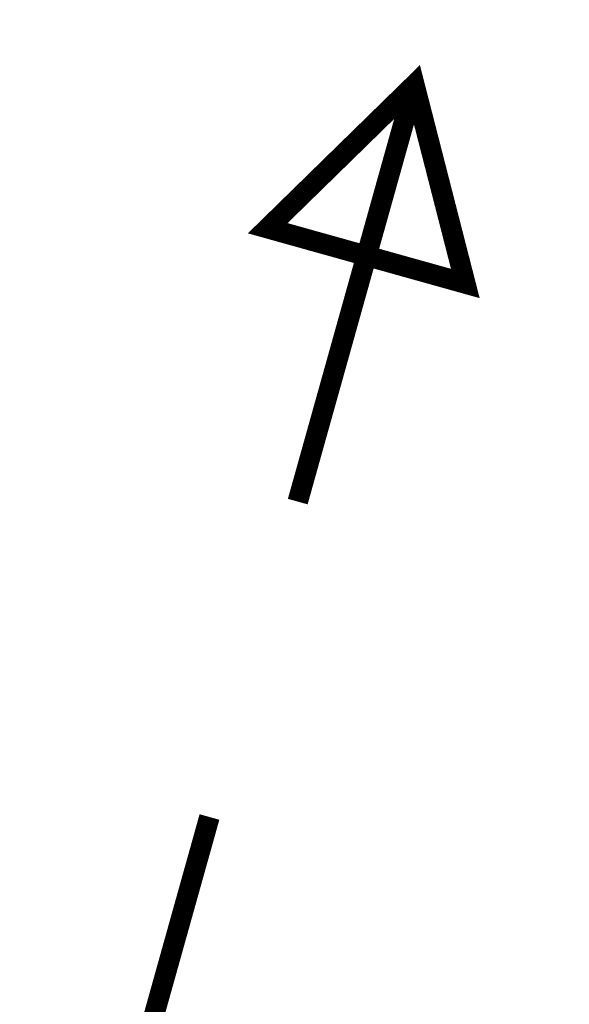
# Model space of a CAD drawing. Header units: millimetres. Extents: x 747415 to 1601423, y -236173 to 551995.
# Tile 183 of 242: x 1087396 to 1091413, y 17348 to 24549. Entities that reach past the tile are written whole.
import ezdxf

# ---------------------------------------------------------------- set-up
doc = ezdxf.new("R2010")
doc.units = ezdxf.units.MM
doc.header["$LTSCALE"] = 100
doc.header["$MEASUREMENT"] = 0
doc.layers.add('T--L9064_Glasvezel', color=54, linetype='CONTINUOUS')
doc.layers.add('T--L9072_BEWEGWIJZERING_Route_Dex_gebouw_vm', color=240, linetype='CONTINUOUS', lineweight=0)
doc.styles.add('vddonk Arial', font='arial.ttf')
doc.dimstyles.new('Gebr vd Donk', dxfattribs={"dimtxt": 1.5, "dimasz": 1.5, "dimexe": 0, "dimexo": 0, "dimgap": 0.3, "dimtad": 1, "dimdec": 1, "dimzin": 0, "dimdsep": 46, "dimtxsty": 'vddonk Arial', "dimcen": 0.1, "dimclrd": 6, "dimclre": 6, "dimclrt": 6, "dimadec": 0, "dimazin": 0, "dimtfac": 1, "dimtdec": 1, "dimtmove": 0, "dimatfit": 0, "dimfxl": 1, "dimtolj": 1, "dimtzin": 0, "dimlwd": 18, "dimlwe": 18, "dimarcsym": 0})

msp = doc.modelspace()

# ---------------------------------------------------------------- linework, layer by layer
at = {"layer": 'T--L9072_BEWEGWIJZERING_Route_Dex_gebouw_vm', "color": 1, "linetype": 'Continuous', "const_width": 150}
msp.add_lwpolyline([(1090280.978974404, 24073.03264413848), (1090653.303934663, 22619.97582351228), (1089208.757334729, 23024.06135977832)], close=True, dxfattribs=at)
msp.add_lwpolyline([(1090280.978974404, 24073.03264413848), (1089428.241483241, 21024.62102594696)], dxfattribs=at)
at = {"layer": 'T--L9072_BEWEGWIJZERING_Route_Dex_gebouw_vm', "color": 1, "const_width": 150}
msp.add_lwpolyline([(1085984.220457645, 8712.750354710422), (1088782.899196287, 18717.61688265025)], dxfattribs=at)

# ---------------------------------------------------------------- texts
at = {"layer": 'T--L9064_Glasvezel', "linetype": 'Continuous', "insert": (1064757.91840804, 16935.44191872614), "char_height": 1499.999999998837, "attachment_point": 9, "rotation": 228.70932357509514, "style": 'vddonk Arial'}
msp.add_mtext('Entry point: 3007-(KNNGWLLM1CLLG)-IC', dxfattribs=at)

# ---------------------------------------------------------------- leaders
at = {"layer": 'T--L9064_Glasvezel', "linetype": 'Continuous', "annotation_type": 0, "has_hookline": 1, "hookline_direction": 1, "text_width": 39229.19508864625, "horizontal_direction": (-0.6598794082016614, -0.7513715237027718, 0)}
msp.add_leader([(1061124.504787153, 9444.188306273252), (1065321.249086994, 16440.30695111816)], dimstyle='Gebr vd Donk', override={"dimgap": 0.3, "dimtad": 0, "dimarcsym": 1}, dxfattribs=at)

doc.saveas('drawing.dxf')
